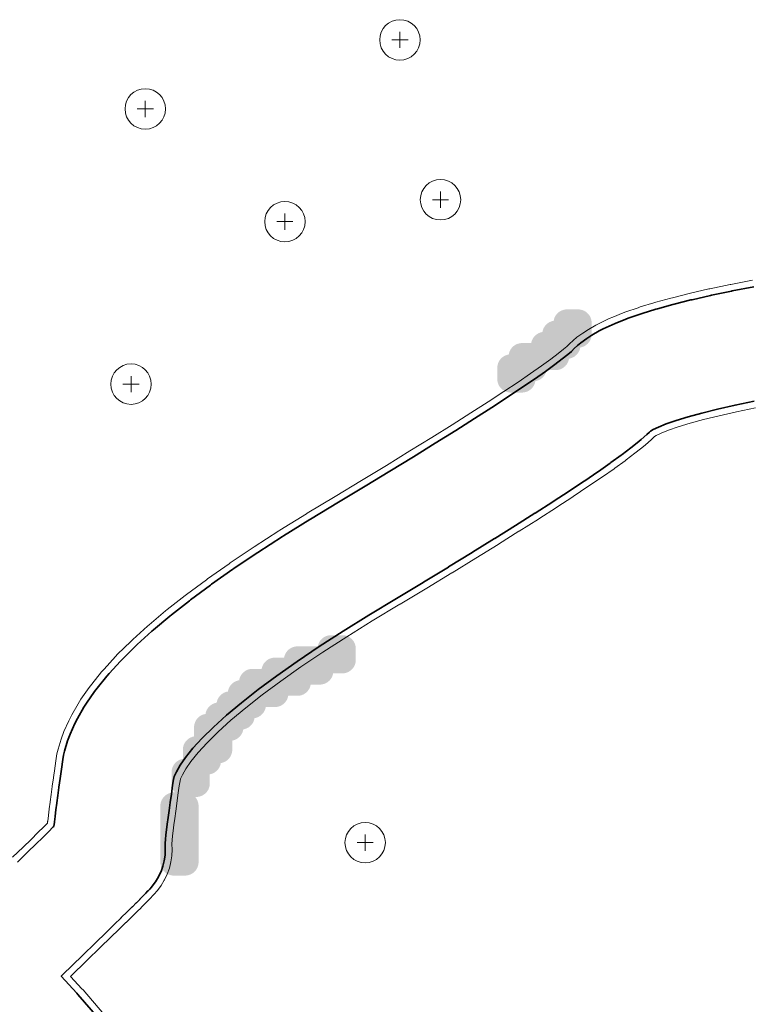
# Model space of a CAD drawing. Header units: metres. Extents: x -6552 to -6384, y 5654608 to 5654799.
# Tile 17 of 20: x -6453 to -6437, y 5654720 to 5654742. Entities that reach past the tile are written whole.
import ezdxf

# ---------------------------------------------------------------- set-up
doc = ezdxf.new("R2010")
doc.units = ezdxf.units.M
doc.header["$LTSCALE"] = 0.5
for name, color, linetype, lineweight in [('L-HARD-PATT', 253, 'Continuous', 13), ('L-HARD-PAVE', 8, 'Continuous', 35), ('L-HARD-WALL', 7, 'Continuous', 50), ('V-VEG-TREE', 94, 'Continuous', 18)]:
    doc.layers.add(name, color=color, linetype=linetype, lineweight=lineweight)

# ---------------------------------------------------------------- blocks, each defined once
blk = doc.blocks.new('VEG-TREE-DECID')
at = {"color": 0, "lineweight": -2}
for p, q in [((-0.6, 0), (0.6, 0)), ((0, -0.6), (0, 0.6))]:
    blk.add_line(p, q, dxfattribs=at)
blk.add_circle((0, 0), 1.5, dxfattribs=at)

msp = doc.modelspace()

# ---------------------------------------------------------------- hatches: boundary and pattern name
at = {"layer": 'L-HARD-WALL'}
h = msp.add_hatch(color=1, dxfattribs=at)
h.dxf.hatch_style = 1
h.paths.add_polyline_path([(-6442.296, 5654734.796), (-6442.294, 5654734.809), (-6442.287, 5654734.837), (-6442.277, 5654734.865), (-6442.265, 5654734.891), (-6442.249, 5654734.917), (-6442.232, 5654734.94), (-6442.212, 5654734.962), (-6442.19, 5654734.982), (-6442.167, 5654734.999), (-6442.141, 5654735.015), (-6442.115, 5654735.027), (-6442.087, 5654735.037), (-6442.059, 5654735.044), (-6442.029, 5654735.049), (-6442, 5654735.05), (-6441.796, 5654735.05), (-6441.794, 5654735.059), (-6441.787, 5654735.087), (-6441.777, 5654735.115), (-6441.765, 5654735.141), (-6441.749, 5654735.167), (-6441.732, 5654735.19), (-6441.712, 5654735.212), (-6441.69, 5654735.232), (-6441.667, 5654735.249), (-6441.641, 5654735.265), (-6441.615, 5654735.277), (-6441.587, 5654735.287), (-6441.559, 5654735.294), (-6441.546, 5654735.296), (-6441.544, 5654735.309), (-6441.537, 5654735.337), (-6441.527, 5654735.365), (-6441.515, 5654735.391), (-6441.499, 5654735.417), (-6441.482, 5654735.44), (-6441.462, 5654735.462), (-6441.44, 5654735.482), (-6441.417, 5654735.499), (-6441.391, 5654735.515), (-6441.365, 5654735.527), (-6441.337, 5654735.537), (-6441.309, 5654735.544), (-6441.296, 5654735.546), (-6441.294, 5654735.559), (-6441.287, 5654735.587), (-6441.277, 5654735.615), (-6441.265, 5654735.641), (-6441.249, 5654735.667), (-6441.232, 5654735.69), (-6441.212, 5654735.712), (-6441.19, 5654735.732), (-6441.167, 5654735.749), (-6441.141, 5654735.765), (-6441.115, 5654735.777), (-6441.087, 5654735.787), (-6441.059, 5654735.794), (-6441.029, 5654735.799), (-6441, 5654735.8), (-6440.75, 5654735.8), (-6440.721, 5654735.799), (-6440.691, 5654735.794), (-6440.663, 5654735.787), (-6440.635, 5654735.777), (-6440.609, 5654735.765), (-6440.583, 5654735.749), (-6440.56, 5654735.732), (-6440.538, 5654735.712), (-6440.518, 5654735.69), (-6440.501, 5654735.667), (-6440.485, 5654735.641), (-6440.473, 5654735.615), (-6440.463, 5654735.587), (-6440.456, 5654735.559), (-6440.451, 5654735.529), (-6440.45, 5654735.5), (-6440.45, 5654735.25), (-6440.451, 5654735.221), (-6440.456, 5654735.191), (-6440.463, 5654735.163), (-6440.473, 5654735.135), (-6440.485, 5654735.109), (-6440.501, 5654735.083), (-6440.518, 5654735.06), (-6440.538, 5654735.038), (-6440.56, 5654735.018), (-6440.583, 5654735.001), (-6440.609, 5654734.985), (-6440.635, 5654734.973), (-6440.663, 5654734.963), (-6440.691, 5654734.956), (-6440.704, 5654734.954), (-6440.706, 5654734.941), (-6440.713, 5654734.913), (-6440.723, 5654734.885), (-6440.735, 5654734.859), (-6440.751, 5654734.833), (-6440.768, 5654734.81), (-6440.788, 5654734.788), (-6440.81, 5654734.768), (-6440.833, 5654734.751), (-6440.859, 5654734.735), (-6440.885, 5654734.723), (-6440.913, 5654734.713), (-6440.941, 5654734.706), (-6440.954, 5654734.704), (-6440.956, 5654734.691), (-6440.963, 5654734.663), (-6440.973, 5654734.635), (-6440.985, 5654734.609), (-6441.001, 5654734.583), (-6441.018, 5654734.56), (-6441.038, 5654734.538), (-6441.06, 5654734.518), (-6441.083, 5654734.501), (-6441.109, 5654734.485), (-6441.135, 5654734.473), (-6441.163, 5654734.463), (-6441.191, 5654734.456), (-6441.221, 5654734.451), (-6441.25, 5654734.45), (-6441.454, 5654734.45), (-6441.456, 5654734.441), (-6441.463, 5654734.413), (-6441.473, 5654734.385), (-6441.485, 5654734.359), (-6441.501, 5654734.333), (-6441.518, 5654734.31), (-6441.538, 5654734.288), (-6441.56, 5654734.268), (-6441.583, 5654734.251), (-6441.609, 5654734.235), (-6441.635, 5654734.223), (-6441.663, 5654734.213), (-6441.691, 5654734.206), (-6441.704, 5654734.204), (-6441.706, 5654734.191), (-6441.713, 5654734.163), (-6441.723, 5654734.135), (-6441.735, 5654734.109), (-6441.751, 5654734.083), (-6441.768, 5654734.06), (-6441.788, 5654734.038), (-6441.81, 5654734.018), (-6441.833, 5654734.001), (-6441.859, 5654733.985), (-6441.885, 5654733.973), (-6441.913, 5654733.963), (-6441.941, 5654733.956), (-6441.971, 5654733.951), (-6442, 5654733.95), (-6442.25, 5654733.95), (-6442.279, 5654733.951), (-6442.309, 5654733.956), (-6442.337, 5654733.963), (-6442.365, 5654733.973), (-6442.391, 5654733.985), (-6442.417, 5654734.001), (-6442.44, 5654734.018), (-6442.462, 5654734.038), (-6442.482, 5654734.06), (-6442.499, 5654734.083), (-6442.515, 5654734.109), (-6442.527, 5654734.135), (-6442.537, 5654734.163), (-6442.544, 5654734.191), (-6442.549, 5654734.221), (-6442.55, 5654734.25), (-6442.55, 5654734.5), (-6442.549, 5654734.529), (-6442.544, 5654734.559), (-6442.537, 5654734.587), (-6442.527, 5654734.615), (-6442.515, 5654734.641), (-6442.499, 5654734.667), (-6442.482, 5654734.69), (-6442.462, 5654734.712), (-6442.44, 5654734.732), (-6442.417, 5654734.749), (-6442.391, 5654734.765), (-6442.365, 5654734.777), (-6442.337, 5654734.787), (-6442.309, 5654734.794)])
h = msp.add_hatch(color=1, dxfattribs=at)
h.dxf.hatch_style = 1
h.paths.add_polyline_path([(-6449.75, 5654723.2), (-6449.779, 5654723.201), (-6449.809, 5654723.206), (-6449.837, 5654723.213), (-6449.865, 5654723.223), (-6449.891, 5654723.235), (-6449.917, 5654723.251), (-6449.94, 5654723.268), (-6449.962, 5654723.288), (-6449.982, 5654723.31), (-6449.999, 5654723.333), (-6450.015, 5654723.359), (-6450.027, 5654723.385), (-6450.037, 5654723.413), (-6450.044, 5654723.441), (-6450.049, 5654723.471), (-6450.05, 5654723.5), (-6450.05, 5654724.75), (-6450.049, 5654724.779), (-6450.044, 5654724.809), (-6450.037, 5654724.837), (-6450.027, 5654724.865), (-6450.015, 5654724.891), (-6449.999, 5654724.917), (-6449.982, 5654724.94), (-6449.962, 5654724.962), (-6449.94, 5654724.982), (-6449.917, 5654724.999), (-6449.891, 5654725.015), (-6449.865, 5654725.027), (-6449.837, 5654725.037), (-6449.809, 5654725.044), (-6449.779, 5654725.049), (-6449.75, 5654725.05), (-6449.723, 5654725.05), (-6449.732, 5654725.06), (-6449.749, 5654725.083), (-6449.765, 5654725.109), (-6449.777, 5654725.135), (-6449.787, 5654725.163), (-6449.794, 5654725.191), (-6449.799, 5654725.221), (-6449.8, 5654725.25), (-6449.8, 5654725.5), (-6449.799, 5654725.529), (-6449.794, 5654725.559), (-6449.787, 5654725.587), (-6449.777, 5654725.615), (-6449.765, 5654725.641), (-6449.749, 5654725.667), (-6449.732, 5654725.69), (-6449.712, 5654725.712), (-6449.69, 5654725.732), (-6449.667, 5654725.749), (-6449.641, 5654725.765), (-6449.615, 5654725.777), (-6449.587, 5654725.787), (-6449.559, 5654725.794), (-6449.55, 5654725.796), (-6449.55, 5654726), (-6449.549, 5654726.029), (-6449.544, 5654726.059), (-6449.537, 5654726.087), (-6449.527, 5654726.115), (-6449.515, 5654726.141), (-6449.499, 5654726.167), (-6449.482, 5654726.19), (-6449.462, 5654726.212), (-6449.44, 5654726.232), (-6449.417, 5654726.249), (-6449.391, 5654726.265), (-6449.365, 5654726.277), (-6449.337, 5654726.287), (-6449.309, 5654726.294), (-6449.3, 5654726.296), (-6449.3, 5654726.5), (-6449.299, 5654726.529), (-6449.294, 5654726.559), (-6449.287, 5654726.587), (-6449.277, 5654726.615), (-6449.265, 5654726.641), (-6449.249, 5654726.667), (-6449.232, 5654726.69), (-6449.212, 5654726.712), (-6449.19, 5654726.732), (-6449.167, 5654726.749), (-6449.141, 5654726.765), (-6449.115, 5654726.777), (-6449.087, 5654726.787), (-6449.059, 5654726.794), (-6449.046, 5654726.796), (-6449.044, 5654726.809), (-6449.037, 5654726.837), (-6449.027, 5654726.865), (-6449.015, 5654726.891), (-6448.999, 5654726.917), (-6448.982, 5654726.94), (-6448.962, 5654726.962), (-6448.94, 5654726.982), (-6448.917, 5654726.999), (-6448.891, 5654727.015), (-6448.865, 5654727.027), (-6448.837, 5654727.037), (-6448.809, 5654727.044), (-6448.796, 5654727.046), (-6448.794, 5654727.059), (-6448.787, 5654727.087), (-6448.777, 5654727.115), (-6448.765, 5654727.141), (-6448.749, 5654727.167), (-6448.732, 5654727.19), (-6448.712, 5654727.212), (-6448.69, 5654727.232), (-6448.667, 5654727.249), (-6448.641, 5654727.265), (-6448.615, 5654727.277), (-6448.587, 5654727.287), (-6448.559, 5654727.294), (-6448.546, 5654727.296), (-6448.544, 5654727.309), (-6448.537, 5654727.337), (-6448.527, 5654727.365), (-6448.515, 5654727.391), (-6448.499, 5654727.417), (-6448.482, 5654727.44), (-6448.462, 5654727.462), (-6448.44, 5654727.482), (-6448.417, 5654727.499), (-6448.391, 5654727.515), (-6448.365, 5654727.527), (-6448.337, 5654727.537), (-6448.309, 5654727.544), (-6448.296, 5654727.546), (-6448.294, 5654727.559), (-6448.287, 5654727.587), (-6448.277, 5654727.615), (-6448.265, 5654727.641), (-6448.249, 5654727.667), (-6448.232, 5654727.69), (-6448.212, 5654727.712), (-6448.19, 5654727.732), (-6448.167, 5654727.749), (-6448.141, 5654727.765), (-6448.115, 5654727.777), (-6448.087, 5654727.787), (-6448.059, 5654727.794), (-6448.029, 5654727.799), (-6448, 5654727.8), (-6447.796, 5654727.8), (-6447.794, 5654727.809), (-6447.787, 5654727.837), (-6447.777, 5654727.865), (-6447.765, 5654727.891), (-6447.749, 5654727.917), (-6447.732, 5654727.94), (-6447.712, 5654727.962), (-6447.69, 5654727.982), (-6447.667, 5654727.999), (-6447.641, 5654728.015), (-6447.615, 5654728.027), (-6447.587, 5654728.037), (-6447.559, 5654728.044), (-6447.529, 5654728.049), (-6447.5, 5654728.05), (-6447.296, 5654728.05), (-6447.294, 5654728.059), (-6447.287, 5654728.087), (-6447.277, 5654728.115), (-6447.265, 5654728.141), (-6447.249, 5654728.167), (-6447.232, 5654728.19), (-6447.212, 5654728.212), (-6447.19, 5654728.232), (-6447.167, 5654728.249), (-6447.141, 5654728.265), (-6447.115, 5654728.277), (-6447.087, 5654728.287), (-6447.059, 5654728.294), (-6447.029, 5654728.299), (-6447, 5654728.3), (-6446.546, 5654728.3), (-6446.544, 5654728.309), (-6446.537, 5654728.337), (-6446.527, 5654728.365), (-6446.515, 5654728.391), (-6446.499, 5654728.417), (-6446.482, 5654728.44), (-6446.462, 5654728.462), (-6446.44, 5654728.482), (-6446.417, 5654728.499), (-6446.391, 5654728.515), (-6446.365, 5654728.527), (-6446.337, 5654728.537), (-6446.309, 5654728.544), (-6446.279, 5654728.549), (-6446.25, 5654728.55), (-6446, 5654728.55), (-6445.971, 5654728.549), (-6445.941, 5654728.544), (-6445.913, 5654728.537), (-6445.885, 5654728.527), (-6445.859, 5654728.515), (-6445.833, 5654728.499), (-6445.81, 5654728.482), (-6445.788, 5654728.462), (-6445.768, 5654728.44), (-6445.751, 5654728.417), (-6445.735, 5654728.391), (-6445.723, 5654728.365), (-6445.713, 5654728.337), (-6445.706, 5654728.309), (-6445.701, 5654728.279), (-6445.7, 5654728.25), (-6445.7, 5654728), (-6445.701, 5654727.971), (-6445.706, 5654727.941), (-6445.713, 5654727.913), (-6445.723, 5654727.885), (-6445.735, 5654727.859), (-6445.751, 5654727.833), (-6445.768, 5654727.81), (-6445.788, 5654727.788), (-6445.81, 5654727.768), (-6445.833, 5654727.751), (-6445.859, 5654727.735), (-6445.885, 5654727.723), (-6445.913, 5654727.713), (-6445.941, 5654727.706), (-6445.971, 5654727.701), (-6446, 5654727.7), (-6446.204, 5654727.7), (-6446.206, 5654727.691), (-6446.213, 5654727.663), (-6446.223, 5654727.635), (-6446.235, 5654727.609), (-6446.251, 5654727.583), (-6446.268, 5654727.56), (-6446.288, 5654727.538), (-6446.31, 5654727.518), (-6446.333, 5654727.501), (-6446.359, 5654727.485), (-6446.385, 5654727.473), (-6446.413, 5654727.463), (-6446.441, 5654727.456), (-6446.471, 5654727.451), (-6446.5, 5654727.45), (-6446.704, 5654727.45), (-6446.706, 5654727.441), (-6446.713, 5654727.413), (-6446.723, 5654727.385), (-6446.735, 5654727.359), (-6446.751, 5654727.333), (-6446.768, 5654727.31), (-6446.788, 5654727.288), (-6446.81, 5654727.268), (-6446.833, 5654727.251), (-6446.859, 5654727.235), (-6446.885, 5654727.223), (-6446.913, 5654727.213), (-6446.941, 5654727.206), (-6446.971, 5654727.201), (-6447, 5654727.2), (-6447.204, 5654727.2), (-6447.206, 5654727.191), (-6447.213, 5654727.163), (-6447.223, 5654727.135), (-6447.235, 5654727.109), (-6447.251, 5654727.083), (-6447.268, 5654727.06), (-6447.288, 5654727.038), (-6447.31, 5654727.018), (-6447.333, 5654727.001), (-6447.359, 5654726.985), (-6447.385, 5654726.973), (-6447.413, 5654726.963), (-6447.441, 5654726.956), (-6447.471, 5654726.951), (-6447.5, 5654726.95), (-6447.704, 5654726.95), (-6447.706, 5654726.941), (-6447.713, 5654726.913), (-6447.723, 5654726.885), (-6447.735, 5654726.859), (-6447.751, 5654726.833), (-6447.768, 5654726.81), (-6447.788, 5654726.788), (-6447.81, 5654726.768), (-6447.833, 5654726.751), (-6447.859, 5654726.735), (-6447.885, 5654726.723), (-6447.913, 5654726.713), (-6447.941, 5654726.706), (-6447.954, 5654726.704), (-6447.956, 5654726.691), (-6447.963, 5654726.663), (-6447.973, 5654726.635), (-6447.985, 5654726.609), (-6448.001, 5654726.583), (-6448.018, 5654726.56), (-6448.038, 5654726.538), (-6448.06, 5654726.518), (-6448.083, 5654726.501), (-6448.109, 5654726.485), (-6448.135, 5654726.473), (-6448.163, 5654726.463), (-6448.191, 5654726.456), (-6448.204, 5654726.454), (-6448.206, 5654726.441), (-6448.213, 5654726.413), (-6448.223, 5654726.385), (-6448.235, 5654726.359), (-6448.251, 5654726.333), (-6448.268, 5654726.31), (-6448.288, 5654726.288), (-6448.31, 5654726.268), (-6448.333, 5654726.251), (-6448.359, 5654726.235), (-6448.385, 5654726.223), (-6448.413, 5654726.213), (-6448.441, 5654726.206), (-6448.45, 5654726.204), (-6448.45, 5654726), (-6448.451, 5654725.971), (-6448.456, 5654725.941), (-6448.463, 5654725.913), (-6448.473, 5654725.885), (-6448.485, 5654725.859), (-6448.501, 5654725.833), (-6448.518, 5654725.81), (-6448.538, 5654725.788), (-6448.56, 5654725.768), (-6448.583, 5654725.751), (-6448.609, 5654725.735), (-6448.635, 5654725.723), (-6448.663, 5654725.713), (-6448.691, 5654725.706), (-6448.704, 5654725.704), (-6448.706, 5654725.691), (-6448.713, 5654725.663), (-6448.723, 5654725.635), (-6448.735, 5654725.609), (-6448.751, 5654725.583), (-6448.768, 5654725.56), (-6448.788, 5654725.538), (-6448.81, 5654725.518), (-6448.833, 5654725.501), (-6448.859, 5654725.485), (-6448.885, 5654725.473), (-6448.913, 5654725.463), (-6448.941, 5654725.456), (-6448.95, 5654725.454), (-6448.95, 5654725.25), (-6448.951, 5654725.221), (-6448.956, 5654725.191), (-6448.963, 5654725.163), (-6448.973, 5654725.135), (-6448.985, 5654725.109), (-6449.001, 5654725.083), (-6449.018, 5654725.06), (-6449.038, 5654725.038), (-6449.06, 5654725.018), (-6449.083, 5654725.001), (-6449.109, 5654724.985), (-6449.135, 5654724.973), (-6449.163, 5654724.963), (-6449.191, 5654724.956), (-6449.221, 5654724.951), (-6449.25, 5654724.95), (-6449.277, 5654724.95), (-6449.268, 5654724.94), (-6449.251, 5654724.917), (-6449.235, 5654724.891), (-6449.223, 5654724.865), (-6449.213, 5654724.837), (-6449.206, 5654724.809), (-6449.201, 5654724.779), (-6449.2, 5654724.75), (-6449.2, 5654723.5), (-6449.201, 5654723.471), (-6449.206, 5654723.441), (-6449.213, 5654723.413), (-6449.223, 5654723.385), (-6449.235, 5654723.359), (-6449.251, 5654723.333), (-6449.268, 5654723.31), (-6449.288, 5654723.288), (-6449.31, 5654723.268), (-6449.333, 5654723.251), (-6449.359, 5654723.235), (-6449.385, 5654723.223), (-6449.413, 5654723.213), (-6449.441, 5654723.206), (-6449.471, 5654723.201), (-6449.5, 5654723.2)])

# ---------------------------------------------------------------- linework, layer by layer
at = {"layer": 'L-HARD-PATT'}
for points in [[(-6453.338, 5654723.607), (-6453.105, 5654723.834), (-6452.928, 5654724.006), (-6452.775, 5654724.155), (-6452.645, 5654724.283), (-6452.563, 5654724.364), (-6452.559, 5654724.402), (-6452.558, 5654724.412), (-6452.543, 5654724.534), (-6452.542, 5654724.541), (-6452.525, 5654724.677), (-6452.525, 5654724.683), (-6452.505, 5654724.833), (-6452.505, 5654724.838), (-6452.483, 5654725.001), (-6452.482, 5654725.006), (-6452.458, 5654725.183), (-6452.458, 5654725.187), (-6452.431, 5654725.378), (-6452.431, 5654725.381), (-6452.402, 5654725.586), (-6452.402, 5654725.589), (-6452.37, 5654725.807), (-6452.352, 5654725.91), (-6452.326, 5654726.011), (-6452.257, 5654726.239), (-6452.196, 5654726.405), (-6452.091, 5654726.643), (-6452.024, 5654726.774), (-6451.882, 5654727.022), (-6451.817, 5654727.125), (-6451.637, 5654727.383), (-6451.576, 5654727.463), (-6451.359, 5654727.731), (-6451.304, 5654727.795), (-6451.05, 5654728.072), (-6451.001, 5654728.124), (-6450.71, 5654728.411), (-6450.666, 5654728.452), (-6450.338, 5654728.749), (-6450.299, 5654728.783), (-6449.933, 5654729.09), (-6449.899, 5654729.118), (-6449.496, 5654729.434), (-6449.465, 5654729.458), (-6449.026, 5654729.784), (-6448.998, 5654729.804), (-6448.521, 5654730.14), (-6448.497, 5654730.158), (-6447.983, 5654730.503), (-6447.96, 5654730.518), (-6447.41, 5654730.874), (-6447.389, 5654730.886), (-6446.801, 5654731.252), (-6446.783, 5654731.263), (-6446.16, 5654731.637), (-6445.571, 5654731.992), (-6445.017, 5654732.329), (-6444.496, 5654732.649), (-6444.009, 5654732.95), (-6443.556, 5654733.234), (-6443.137, 5654733.499), (-6442.753, 5654733.746), (-6442.403, 5654733.974), (-6442.088, 5654734.183), (-6441.808, 5654734.373), (-6441.566, 5654734.543), (-6441.361, 5654734.691), (-6441.196, 5654734.816), (-6441.075, 5654734.914), (-6441.004, 5654734.975), (-6440.943, 5654735.037), (-6440.863, 5654735.111), (-6440.777, 5654735.179), (-6440.648, 5654735.273), (-6440.519, 5654735.356), (-6440.355, 5654735.45), (-6440.256, 5654735.501), (-6440.057, 5654735.595), (-6439.981, 5654735.628), (-6439.747, 5654735.722), (-6439.686, 5654735.744), (-6439.417, 5654735.838), (-6439.369, 5654735.854), (-6439.064, 5654735.947), (-6439.025, 5654735.959), (-6438.685, 5654736.053), (-6438.652, 5654736.061), (-6438.277, 5654736.155), (-6438.249, 5654736.162), (-6437.839, 5654736.255), (-6437.816, 5654736.261), (-6437.37, 5654736.354), (-6437.35, 5654736.358), (-6436.87, 5654736.452)], [(-6436.841, 5654736.305), (-6437.321, 5654736.211), (-6437.34, 5654736.208), (-6437.785, 5654736.114), (-6437.806, 5654736.109), (-6438.216, 5654736.015), (-6438.241, 5654736.01), (-6438.616, 5654735.916), (-6438.645, 5654735.908), (-6438.985, 5654735.814), (-6439.02, 5654735.804), (-6439.325, 5654735.71), (-6439.368, 5654735.696), (-6439.637, 5654735.602), (-6439.691, 5654735.582), (-6439.925, 5654735.489), (-6439.993, 5654735.459), (-6440.192, 5654735.365), (-6440.28, 5654735.32), (-6440.444, 5654735.226), (-6440.559, 5654735.152), (-6440.688, 5654735.058), (-6440.765, 5654734.997), (-6440.837, 5654734.931), (-6440.902, 5654734.866), (-6440.978, 5654734.799), (-6441.103, 5654734.698), (-6441.271, 5654734.571), (-6441.479, 5654734.421), (-6441.723, 5654734.25), (-6442.004, 5654734.059), (-6442.32, 5654733.849), (-6442.671, 5654733.62), (-6443.057, 5654733.372), (-6443.476, 5654733.107), (-6443.93, 5654732.823), (-6444.417, 5654732.521), (-6444.939, 5654732.201), (-6445.494, 5654731.864), (-6446.082, 5654731.508), (-6446.706, 5654731.134), (-6446.722, 5654731.124), (-6447.31, 5654730.759), (-6447.328, 5654730.748), (-6447.879, 5654730.392), (-6447.899, 5654730.379), (-6448.413, 5654730.033), (-6448.435, 5654730.018), (-6448.912, 5654729.682), (-6448.936, 5654729.664), (-6449.376, 5654729.338), (-6449.404, 5654729.317), (-6449.806, 5654729), (-6449.837, 5654728.975), (-6450.202, 5654728.668), (-6450.237, 5654728.638), (-6450.565, 5654728.341), (-6450.604, 5654728.304), (-6450.895, 5654728.017), (-6450.94, 5654727.971), (-6451.193, 5654727.694), (-6451.243, 5654727.637), (-6451.46, 5654727.369), (-6451.514, 5654727.297), (-6451.693, 5654727.039), (-6451.752, 5654726.947), (-6451.894, 5654726.699), (-6451.954, 5654726.582), (-6452.059, 5654726.344), (-6452.114, 5654726.196), (-6452.182, 5654725.968), (-6452.205, 5654725.878), (-6452.222, 5654725.786), (-6452.253, 5654725.567), (-6452.253, 5654725.565), (-6452.282, 5654725.36), (-6452.283, 5654725.357), (-6452.309, 5654725.166), (-6452.31, 5654725.163), (-6452.334, 5654724.985), (-6452.334, 5654724.982), (-6452.356, 5654724.818), (-6452.356, 5654724.814), (-6452.376, 5654724.664), (-6452.376, 5654724.659), (-6452.393, 5654724.523), (-6452.394, 5654724.516), (-6452.409, 5654724.394), (-6452.41, 5654724.385), (-6452.42, 5654724.294), (-6452.434, 5654724.281), (-6452.54, 5654724.176), (-6452.67, 5654724.048), (-6452.823, 5654723.898), (-6453, 5654723.726), (-6453.233, 5654723.499)], [(-6451.296, 5654719.871), (-6451.886, 5654720.555), (-6451.908, 5654720.58), (-6452.257, 5654720.964), (-6452.232, 5654720.988), (-6451.783, 5654721.423), (-6451.491, 5654721.706), (-6451.257, 5654721.934), (-6451.256, 5654721.935), (-6451.078, 5654722.109), (-6451.077, 5654722.11), (-6450.922, 5654722.261), (-6450.92, 5654722.263), (-6450.788, 5654722.392), (-6450.786, 5654722.395), (-6450.676, 5654722.502), (-6450.673, 5654722.506), (-6450.587, 5654722.592), (-6450.583, 5654722.595), (-6450.508, 5654722.67), (-6450.504, 5654722.675), (-6450.441, 5654722.738), (-6450.434, 5654722.745), (-6450.383, 5654722.798), (-6450.373, 5654722.808), (-6450.333, 5654722.85), (-6450.316, 5654722.869), (-6450.288, 5654722.9), (-6450.249, 5654722.944), (-6450.233, 5654722.964), (-6450.158, 5654723.063), (-6450.094, 5654723.17), (-6450.089, 5654723.178), (-6450.036, 5654723.291), (-6449.994, 5654723.409), (-6449.964, 5654723.531), (-6449.946, 5654723.654), (-6449.94, 5654723.779), (-6449.947, 5654723.899), (-6449.945, 5654723.923), (-6449.937, 5654724.004), (-6449.926, 5654724.103), (-6449.912, 5654724.217), (-6449.896, 5654724.347), (-6449.877, 5654724.492), (-6449.856, 5654724.651), (-6449.833, 5654724.825), (-6449.806, 5654725.013), (-6449.778, 5654725.215), (-6449.76, 5654725.34), (-6449.741, 5654725.404), (-6449.694, 5654725.51), (-6449.611, 5654725.654), (-6449.489, 5654725.83), (-6449.324, 5654726.033), (-6449.117, 5654726.259), (-6448.868, 5654726.505), (-6448.577, 5654726.768), (-6448.245, 5654727.047), (-6447.872, 5654727.341), (-6447.459, 5654727.647), (-6447.006, 5654727.967), (-6446.513, 5654728.298), (-6445.982, 5654728.641), (-6445.411, 5654728.996), (-6444.794, 5654729.366), (-6444.791, 5654729.368), (-6444.199, 5654729.725), (-6444.196, 5654729.727), (-6443.637, 5654730.067), (-6443.634, 5654730.069), (-6443.108, 5654730.392), (-6443.104, 5654730.394), (-6442.612, 5654730.699), (-6442.607, 5654730.702), (-6442.148, 5654730.989), (-6442.142, 5654730.993), (-6441.716, 5654731.262), (-6441.71, 5654731.266), (-6441.317, 5654731.518), (-6441.309, 5654731.523), (-6440.95, 5654731.758), (-6440.941, 5654731.764), (-6440.615, 5654731.98), (-6440.604, 5654731.988), (-6440.311, 5654732.187), (-6440.297, 5654732.196), (-6440.038, 5654732.378), (-6440.021, 5654732.39), (-6439.794, 5654732.554), (-6439.773, 5654732.57), (-6439.579, 5654732.717), (-6439.55, 5654732.739), (-6439.39, 5654732.868), (-6439.35, 5654732.902), (-6439.223, 5654733.013), (-6439.163, 5654733.069), (-6439.141, 5654733.091), (-6439.083, 5654733.124), (-6438.962, 5654733.181), (-6438.789, 5654733.251), (-6438.568, 5654733.328), (-6438.302, 5654733.409), (-6437.995, 5654733.494), (-6437.647, 5654733.581), (-6437.259, 5654733.67), (-6436.834, 5654733.759)], [(-6436.804, 5654733.612), (-6437.227, 5654733.523), (-6437.612, 5654733.435), (-6437.957, 5654733.349), (-6438.26, 5654733.265), (-6438.521, 5654733.185), (-6438.736, 5654733.11), (-6438.902, 5654733.044), (-6439.014, 5654732.991), (-6439.049, 5654732.971), (-6439.057, 5654732.963), (-6439.124, 5654732.901), (-6439.251, 5654732.789), (-6439.296, 5654732.751), (-6439.456, 5654732.622), (-6439.489, 5654732.597), (-6439.682, 5654732.45), (-6439.706, 5654732.432), (-6439.933, 5654732.268), (-6439.952, 5654732.255), (-6440.211, 5654732.073), (-6440.226, 5654732.063), (-6440.519, 5654731.864), (-6440.532, 5654731.856), (-6440.858, 5654731.639), (-6440.868, 5654731.632), (-6441.227, 5654731.398), (-6441.236, 5654731.392), (-6441.629, 5654731.14), (-6441.636, 5654731.135), (-6442.062, 5654730.866), (-6442.068, 5654730.862), (-6442.527, 5654730.575), (-6442.533, 5654730.571), (-6443.025, 5654730.267), (-6443.03, 5654730.264), (-6443.555, 5654729.941), (-6443.559, 5654729.939), (-6444.118, 5654729.599), (-6444.122, 5654729.597), (-6444.714, 5654729.239), (-6444.717, 5654729.237), (-6445.333, 5654728.868), (-6445.901, 5654728.514), (-6446.431, 5654728.173), (-6446.921, 5654727.843), (-6447.371, 5654727.526), (-6447.781, 5654727.221), (-6448.15, 5654726.931), (-6448.478, 5654726.655), (-6448.765, 5654726.396), (-6449.009, 5654726.155), (-6449.21, 5654725.935), (-6449.369, 5654725.74), (-6449.485, 5654725.574), (-6449.56, 5654725.442), (-6449.6, 5654725.352), (-6449.613, 5654725.308), (-6449.629, 5654725.194), (-6449.658, 5654724.992), (-6449.684, 5654724.804), (-6449.707, 5654724.631), (-6449.729, 5654724.472), (-6449.747, 5654724.328), (-6449.763, 5654724.199), (-6449.777, 5654724.086), (-6449.788, 5654723.988), (-6449.796, 5654723.909), (-6449.797, 5654723.895), (-6449.79, 5654723.78), (-6449.796, 5654723.64), (-6449.816, 5654723.502), (-6449.85, 5654723.366), (-6449.897, 5654723.234), (-6449.957, 5654723.107), (-6449.962, 5654723.099), (-6450.034, 5654722.979), (-6450.117, 5654722.868), (-6450.134, 5654722.848), (-6450.177, 5654722.799), (-6450.205, 5654722.768), (-6450.224, 5654722.747), (-6450.264, 5654722.705), (-6450.275, 5654722.693), (-6450.327, 5654722.64), (-6450.334, 5654722.633), (-6450.397, 5654722.569), (-6450.402, 5654722.564), (-6450.477, 5654722.489), (-6450.481, 5654722.485), (-6450.567, 5654722.4), (-6450.571, 5654722.396), (-6450.68, 5654722.288), (-6450.683, 5654722.285), (-6450.815, 5654722.156), (-6450.817, 5654722.154), (-6450.972, 5654722.003), (-6450.973, 5654722.001), (-6451.151, 5654721.828), (-6451.152, 5654721.827), (-6451.387, 5654721.599), (-6451.678, 5654721.316), (-6452.048, 5654720.957), (-6451.797, 5654720.681), (-6451.772, 5654720.653), (-6451.182, 5654719.969)]]:
    msp.add_lwpolyline(points, dxfattribs=at)
at = {"layer": 'L-HARD-PAVE'}
for points in [[(-6453.233, 5654723.499), (-6453, 5654723.726), (-6452.823, 5654723.898), (-6452.67, 5654724.048), (-6452.54, 5654724.176), (-6452.434, 5654724.281), (-6452.42, 5654724.294), (-6452.41, 5654724.385), (-6452.409, 5654724.394), (-6452.394, 5654724.516), (-6452.393, 5654724.523), (-6452.376, 5654724.659), (-6452.376, 5654724.664), (-6452.356, 5654724.814), (-6452.356, 5654724.818), (-6452.334, 5654724.982), (-6452.334, 5654724.985), (-6452.31, 5654725.163), (-6452.309, 5654725.166), (-6452.283, 5654725.357), (-6452.282, 5654725.36), (-6452.253, 5654725.565), (-6452.253, 5654725.567), (-6452.222, 5654725.786), (-6452.205, 5654725.878), (-6452.182, 5654725.968), (-6452.114, 5654726.196), (-6452.059, 5654726.344), (-6451.954, 5654726.582), (-6451.894, 5654726.699), (-6451.752, 5654726.947), (-6451.693, 5654727.039), (-6451.514, 5654727.297), (-6451.46, 5654727.369), (-6451.243, 5654727.637), (-6451.193, 5654727.694), (-6450.94, 5654727.971), (-6450.895, 5654728.017), (-6450.604, 5654728.304), (-6450.565, 5654728.341), (-6450.237, 5654728.638), (-6450.202, 5654728.668), (-6449.837, 5654728.975), (-6449.806, 5654729), (-6449.404, 5654729.317), (-6449.376, 5654729.338), (-6448.936, 5654729.664), (-6448.912, 5654729.682), (-6448.435, 5654730.018), (-6448.413, 5654730.033), (-6447.899, 5654730.379), (-6447.879, 5654730.392), (-6447.328, 5654730.748), (-6447.31, 5654730.759), (-6446.722, 5654731.124), (-6446.706, 5654731.134), (-6446.082, 5654731.508), (-6445.494, 5654731.864), (-6444.939, 5654732.201), (-6444.417, 5654732.521), (-6443.93, 5654732.823), (-6443.476, 5654733.107), (-6443.057, 5654733.372), (-6442.671, 5654733.62), (-6442.32, 5654733.849), (-6442.004, 5654734.059), (-6441.723, 5654734.25), (-6441.479, 5654734.421), (-6441.271, 5654734.571), (-6441.103, 5654734.698), (-6440.978, 5654734.799), (-6440.902, 5654734.866), (-6440.837, 5654734.931), (-6440.765, 5654734.997), (-6440.688, 5654735.058), (-6440.559, 5654735.152), (-6440.444, 5654735.226), (-6440.28, 5654735.32), (-6440.192, 5654735.365), (-6439.993, 5654735.459), (-6439.925, 5654735.489), (-6439.691, 5654735.582), (-6439.637, 5654735.602), (-6439.368, 5654735.696), (-6439.325, 5654735.71), (-6439.02, 5654735.804), (-6438.985, 5654735.814), (-6438.645, 5654735.908), (-6438.616, 5654735.916), (-6438.241, 5654736.01), (-6438.216, 5654736.015), (-6437.806, 5654736.109), (-6437.785, 5654736.114), (-6437.34, 5654736.208), (-6437.321, 5654736.211), (-6436.841, 5654736.305)], [(-6436.834, 5654733.759), (-6437.259, 5654733.67), (-6437.647, 5654733.581), (-6437.995, 5654733.494), (-6438.302, 5654733.409), (-6438.568, 5654733.328), (-6438.789, 5654733.251), (-6438.962, 5654733.181), (-6439.083, 5654733.124), (-6439.141, 5654733.091), (-6439.163, 5654733.069), (-6439.223, 5654733.013), (-6439.35, 5654732.902), (-6439.39, 5654732.868), (-6439.55, 5654732.739), (-6439.579, 5654732.717), (-6439.773, 5654732.57), (-6439.794, 5654732.554), (-6440.021, 5654732.39), (-6440.038, 5654732.378), (-6440.297, 5654732.196), (-6440.311, 5654732.187), (-6440.604, 5654731.988), (-6440.615, 5654731.98), (-6440.941, 5654731.764), (-6440.95, 5654731.758), (-6441.309, 5654731.523), (-6441.317, 5654731.518), (-6441.71, 5654731.266), (-6441.716, 5654731.262), (-6442.142, 5654730.993), (-6442.148, 5654730.989), (-6442.607, 5654730.702), (-6442.612, 5654730.699), (-6443.104, 5654730.394), (-6443.108, 5654730.392), (-6443.634, 5654730.069), (-6443.637, 5654730.067), (-6444.196, 5654729.727), (-6444.199, 5654729.725), (-6444.791, 5654729.368), (-6444.794, 5654729.366), (-6445.411, 5654728.996), (-6445.982, 5654728.641), (-6446.513, 5654728.298), (-6447.006, 5654727.967), (-6447.459, 5654727.647), (-6447.872, 5654727.341), (-6448.245, 5654727.047), (-6448.577, 5654726.768), (-6448.868, 5654726.505), (-6449.117, 5654726.259), (-6449.324, 5654726.033), (-6449.489, 5654725.83), (-6449.611, 5654725.654), (-6449.694, 5654725.51), (-6449.741, 5654725.404), (-6449.76, 5654725.34), (-6449.778, 5654725.215), (-6449.806, 5654725.013), (-6449.833, 5654724.825), (-6449.856, 5654724.651), (-6449.877, 5654724.492), (-6449.896, 5654724.347), (-6449.912, 5654724.217), (-6449.926, 5654724.103), (-6449.937, 5654724.004), (-6449.945, 5654723.923), (-6449.947, 5654723.899), (-6449.94, 5654723.779), (-6449.946, 5654723.654), (-6449.964, 5654723.531), (-6449.994, 5654723.409), (-6450.036, 5654723.291), (-6450.089, 5654723.178), (-6450.094, 5654723.17), (-6450.158, 5654723.063), (-6450.233, 5654722.964), (-6450.249, 5654722.944), (-6450.288, 5654722.9), (-6450.316, 5654722.869), (-6450.333, 5654722.85), (-6450.373, 5654722.808), (-6450.383, 5654722.798), (-6450.434, 5654722.745), (-6450.441, 5654722.738), (-6450.504, 5654722.675), (-6450.508, 5654722.67), (-6450.583, 5654722.595), (-6450.587, 5654722.592), (-6450.673, 5654722.506), (-6450.676, 5654722.502), (-6450.786, 5654722.395), (-6450.788, 5654722.392), (-6450.92, 5654722.263), (-6450.922, 5654722.261), (-6451.077, 5654722.11), (-6451.078, 5654722.109), (-6451.256, 5654721.935), (-6451.257, 5654721.934), (-6451.491, 5654721.706), (-6451.783, 5654721.423), (-6452.232, 5654720.988), (-6452.257, 5654720.964), (-6451.908, 5654720.58), (-6451.886, 5654720.555), (-6451.296, 5654719.871)]]:
    msp.add_lwpolyline(points, dxfattribs=at)

# ---------------------------------------------------------------- block references
at = {"layer": 'V-VEG-TREE', "xscale": 0.3, "yscale": 0.3}
for p in [(-6444.718, 5654741.798), (-6450.386, 5654740.262), (-6443.815, 5654738.241), (-6447.278, 5654737.753), (-6450.703, 5654734.137), (-6445.492, 5654723.932)]:
    msp.add_blockref('VEG-TREE-DECID', p, dxfattribs=at)

doc.saveas('drawing.dxf')
